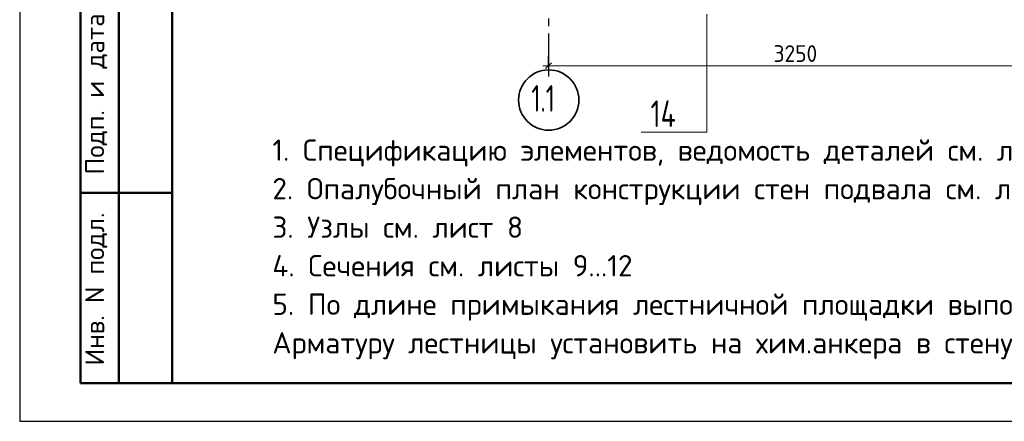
# Model space of a CAD drawing. Header units: millimetres. Extents: x 0 to 50400, y 0 to 35762.
# Tile 1 of 18: x 0 to 15506, y 0 to 6331. Entities that reach past the tile are written whole.
import ezdxf

# ---------------------------------------------------------------- set-up
doc = ezdxf.new("R2010")
doc.units = ezdxf.units.MM
doc.linetypes.add('______5', pattern=[1320, 960, -120, 120, -120])
doc.layers.add('Standard', color=7, linetype='Continuous', lineweight=25)
doc.layers.add('Сечения символ', color=7, linetype='Continuous', lineweight=25)
doc.layers.add('Оси', color=7, linetype='______5', true_color=0x656565)
doc.styles.add('ISOCPEUR', font='txt')

msp = doc.modelspace()

# ---------------------------------------------------------------- linework, layer by layer
at = {"layer": 'Standard', "color": 7, "linetype": 'Continuous', "lineweight": 25, "transparency": 33554687}
for p, q in [((2400, 35040), (2400, 1270)), ((8283, 5560), (8373, 5650))]:
    msp.add_line(p, q, dxfattribs=at)
at = {"layer": 'Standard', "color": 7, "linetype": 'Continuous', "lineweight": 50, "transparency": 33554687}
for p, q in [((960, 600), (960, 10800)), ((960, 600), (960, 10800)), ((1560, 600), (1560, 10800)), ((960, 3600), (2400, 3600)), ((2400, 600), (960, 600))]:
    msp.add_line(p, q, dxfattribs=at)
at = {"layer": 'Standard', "color": 7, "linetype": 'Continuous', "lineweight": -3, "transparency": 33554687}
for q in [(8328, 5755), (8328, 5455)]:
    msp.add_line((8328, 5605), q, dxfattribs=at)
at = {"layer": 'Standard', "color": 7, "linetype": 'Continuous', "lineweight": 13, "transparency": 33554687}
for q in [(8238, 5605), (16128, 5605)]:
    msp.add_line((8328, 5605), q, dxfattribs=at)
at = {"layer": 'Standard', "color": 7, "linetype": 'Continuous', "lineweight": 25, "transparency": 33554687}
msp.add_lwpolyline([(0, 0), (50400, 0), (50400, 35640), (0, 35640), (0, 0)], close=True, dxfattribs=at)
at = {"layer": 'Standard', "color": 7, "linetype": 'Continuous', "lineweight": 50, "transparency": 33554687}
msp.add_lwpolyline([(2400, 35040), (49800, 35040), (49800, 600), (2400, 600), (2400, 35040)], close=True, dxfattribs=at)
at = {"layer": 'Оси', "color": 8, "linetype": '______5', "lineweight": -3, "transparency": 33554687}
msp.add_line((8328, 16671), (8328, 5434), dxfattribs=at)
at = {"layer": 'Оси', "color": 7, "linetype": 'Continuous', "lineweight": 35, "transparency": 33554687}
msp.add_circle((8331, 5064), 475, dxfattribs=at)
at = {"layer": 'Сечения символ', "color": 7, "linetype": 'Continuous', "lineweight": 13, "transparency": 33554687}
msp.add_lwpolyline([(10822, 6418), (10822, 4557), (9788, 4557)], dxfattribs=at)

# ---------------------------------------------------------------- texts
at = {"layer": 'Standard', "color": 7, "linetype": 'Continuous', "lineweight": 50, "transparency": 33554687, "char_height": 300, "attachment_point": 7, "rotation": 90, "style": 'ISOCPEUR'}
for s, insert, width in [('\\A1;{\\fISOCPEUR|i0|b0;\\H300.000000;\\W1.000000;\\C7;Подп. и дата}\\P', (1379, 3891), 2636.47), ('\\A1;{\\fISOCPEUR|i0|b0;\\H300.000000;\\W1.000000;\\C7;Инв. N подл.}\\P', (1379, 881), 2426.15)]:
    msp.add_mtext(s, dxfattribs=dict(at, insert=insert, width=width))
at = {"layer": 'Standard', "color": 7, "linetype": 'Continuous', "lineweight": 25, "transparency": 33554687, "insert": (11872, 5665), "char_height": 264, "width": 861.71, "attachment_point": 7, "style": 'ISOCPEUR'}
msp.add_mtext('\\W0.93;3250', dxfattribs=at)
at = {"layer": 'Standard', "color": 7, "linetype": 'Continuous', "lineweight": 13, "transparency": 33554687, "insert": (3979, 4443), "char_height": 336, "width": 21493.08, "attachment_point": 1, "line_spacing_factor": 1.084337}
msp.add_mtext('\\A1;{\\fISOCPEUR|i0|b0;\\H335.999994;\\W1.000000;\\C7;1. Спецификацию элементов, ведомость деталей см. лист 18. Ведомость расхода стали см. лист 1.1}\\P{\\fISOCPEUR|i0|b0;\\H335.999994;\\W1.000000;\\C7;2. Опалубочный план конструкции стен подвала см. лист 2}\\P{\\fISOCPEUR|i0|b0;\\H335.999994;\\W1.000000;\\C7;3. Узлы см. лист 8}\\P{\\fISOCPEUR|i0|b0;\\H335.999994;\\W1.000000;\\C7;4. Сечения см. листы 9...12}\\P{\\fISOCPEUR|i0|b0;\\H335.999994;\\W1.000000;\\C7;5. По длине примыкания лестничной площадки выполнить нишу глубиной 30мм. }\\P{\\fISOCPEUR|i0|b0;\\H335.999994;\\W1.000000;\\C7;Арматуру лестницы установить на хим.анкера в стену. Подробнее см. альбом 24-04-КЖ.2-7.2}\\P', dxfattribs=at)
at = {"layer": 'Оси', "color": 7, "linetype": 'Continuous', "lineweight": 35, "transparency": 33554687, "insert": (8058, 4881), "char_height": 420, "width": 689.49, "attachment_point": 7, "style": 'ISOCPEUR'}
msp.add_mtext('\\W0.68;1.1', dxfattribs=at)
at = {"layer": 'Сечения символ', "color": 7, "linetype": 'Continuous', "lineweight": 35, "transparency": 33554687, "insert": (9934, 4639), "char_height": 420, "width": 706.38, "attachment_point": 7, "style": 'ISOCPEUR'}
msp.add_mtext('\\W0.76;14', dxfattribs=at)

doc.saveas('drawing.dxf')
